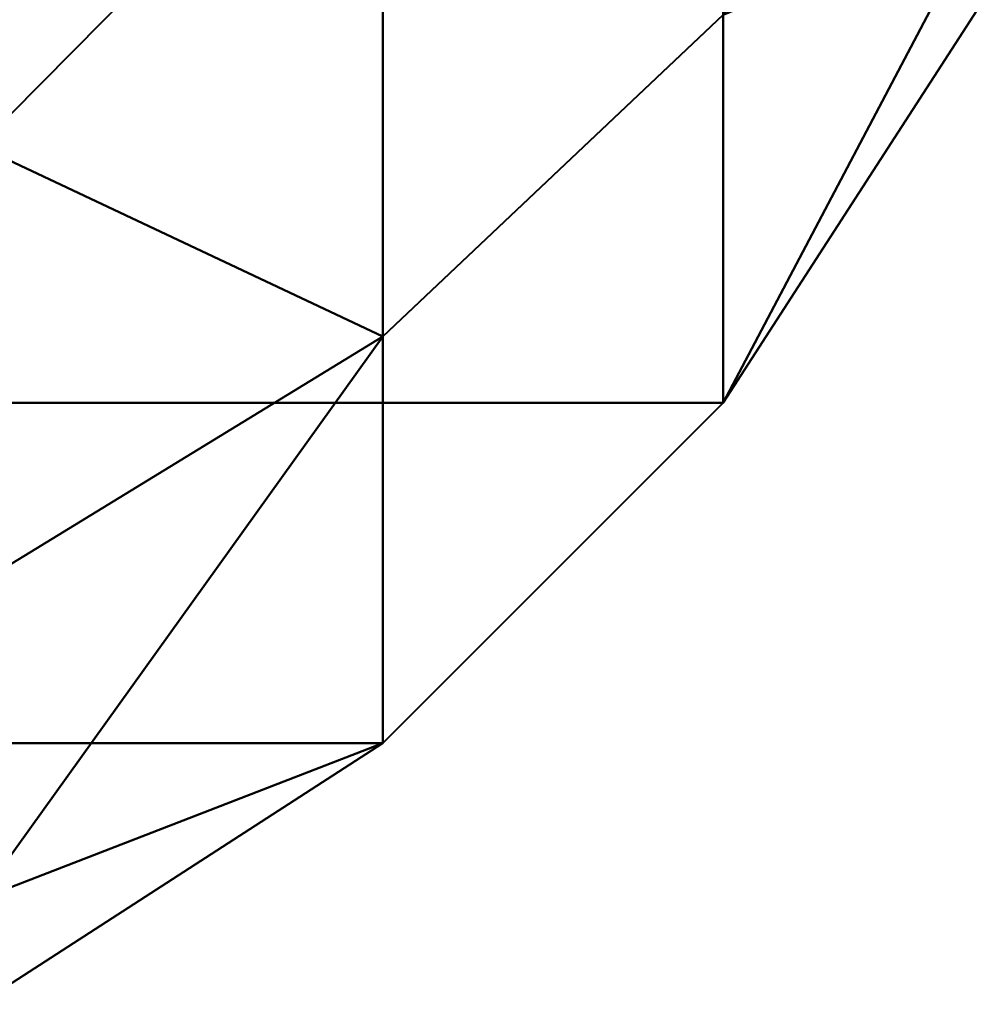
# Model space of a CAD drawing. Header units: millimetres. Extents: x -422 to 422, y -191 to 11.
# Tile 88 of 256: x -269 to -255, y -191 to -176. Entities that reach past the tile are written whole.
import ezdxf

# ---------------------------------------------------------------- set-up
doc = ezdxf.new("R2010")
doc.units = ezdxf.units.MM
doc.layers.add('A-GENM', color=13, linetype='Continuous', lineweight=40)

# ---------------------------------------------------------------- blocks, each defined once
blk = doc.blocks.new('MHS_Ionic_4_6_Feet - MHS_Ionic_4_6_Feet-3789-Preview')
at = {"layer": 'A-GENM'}
mesh = blk.add_polyface(dxfattribs=at)
corners = [(0, -72, 90), (0, -74.196, 63.519), (0, -80.723, 37.76), (6.028, -77.037, 36.494), (11.103, -72.237, 34.845), (15, -66.536, 32.887), (15, -59.4, 61.048), (15, -57, 90), (11.103, -63.028, 90), (6.028, -68.103, 90)]
mesh.append_faces([[corners[k] for k in face] for face in [(3, 1, 2)]], dxfattribs={"vtx0": -1})
mesh.append_faces([[corners[k] for k in face] for face in [(9, 1, 3), (4, 6, 8)]], dxfattribs={"vtx0": -1, "vtx1": -1, "vtx2": -1})
mesh.append_faces([[corners[k] for k in face] for face in [(9, 3, 4, 8)]], dxfattribs={"vtx0": -1, "vtx2": -1})
mesh.append_faces([[corners[k] for k in face] for face in [(4, 5, 6), (6, 7, 8), (9, 0, 1)]], dxfattribs={"vtx2": -1})
mesh = blk.add_polyface(dxfattribs=at)
corners = [(0, -80.723, 37.76), (0, -85.435, 19.129), (0, -87, -0.024), (6.028, -83.103, -0.018), (11.103, -78.028, -0.01), (15, -72), (15, -70.638, 16.671), (15, -66.536, 32.887), (11.103, -72.237, 34.845), (6.028, -77.037, 36.494)]
mesh.append_faces([[corners[k] for k in face] for face in [(1, 9, 0), (8, 6, 7)]], dxfattribs={"vtx0": -1})
mesh.append_faces([[corners[k] for k in face] for face in [(8, 4, 6), (1, 3, 9)]], dxfattribs={"vtx0": -1, "vtx1": -1, "vtx2": -1})
mesh.append_faces([[corners[k] for k in face] for face in [(5, 6, 4), (2, 3, 1)]], dxfattribs={"vtx1": -1})
mesh.append_faces([[corners[k] for k in face] for face in [(3, 4, 8, 9)]], dxfattribs={"vtx1": -1, "vtx3": -1})
mesh = blk.add_polyface(dxfattribs=at)
corners = [(15, -72), (11.103, -78.028, -0.01), (6.028, -83.103, -0.018), (0, -87, -0.024), (-6.028, -83.103, -0.018), (-11.103, -78.028, -0.01), (-15, -72)]
mesh.append_faces([[corners[k] for k in face] for face in [(2, 4, 5, 1)]], dxfattribs={"vtx0": -1, "vtx2": -1})
mesh.append_faces([[corners[k] for k in face] for face in [(3, 4, 2)]], dxfattribs={"vtx1": -1})
mesh.append_faces([[corners[k] for k in face] for face in [(5, 6, 0, 1)]], dxfattribs={"vtx3": -1})

msp = doc.modelspace()

# ---------------------------------------------------------------- block references
at = {"layer": 'A-GENM'}
msp.add_blockref('MHS_Ionic_4_6_Feet - MHS_Ionic_4_6_Feet-3789-Preview', (-270, -104), dxfattribs=at)
msp.add_blockref('MHS_Ionic_4_6_Feet - MHS_Ionic_4_6_Feet-3789-Preview', (-270, -104), dxfattribs=at)

doc.saveas('drawing.dxf')
